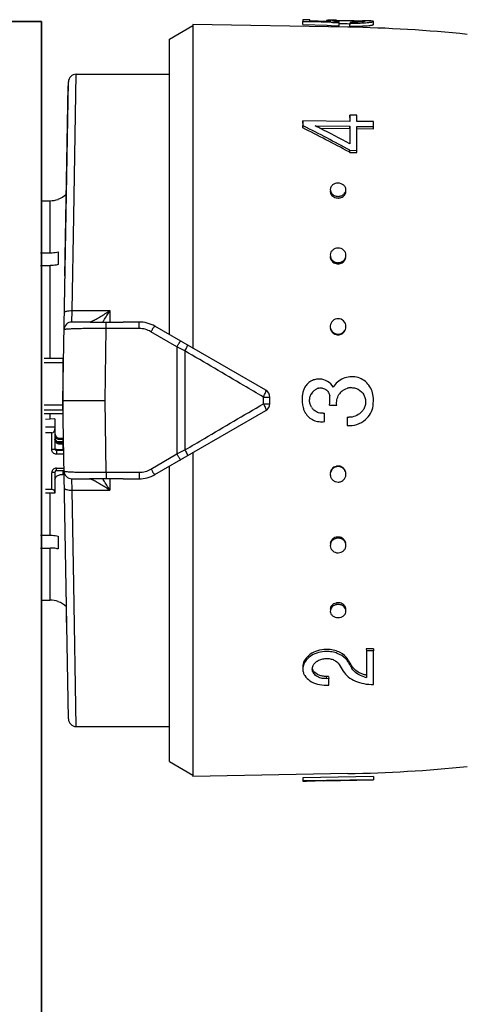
# Model space of a CAD drawing. Header units: millimetres. Extents: x 60394 to 199354, y 20895 to 166073.
# Tile 219 of 256: x 136334 to 136362, y 21618 to 21680. Entities that reach past the tile are written whole.
import ezdxf

# ---------------------------------------------------------------- set-up
doc = ezdxf.new("R2010")
doc.units = ezdxf.units.MM
doc.layers.add('UT_ZAŘÍZENÍ - OT', color=3, linetype='Continuous', lineweight=35)

msp = doc.modelspace()

# ---------------------------------------------------------------- linework, layer by layer
at = {"color": 0, "linetype": 'Continuous'}
for p, q in [((136351.884, 21679.987), (136351.888, 21680.186)), ((136351.888, 21680.291), (136351.888, 21680.186)), ((136352.338, 21680.283), (136351.888, 21680.291)), ((136351.888, 21680.186), (136352.336, 21680.171)), ((136352.336, 21680.171), (136352.404, 21680.168)), ((136352.338, 21680.215), (136352.338, 21680.283)), ((136353.397, 21680.181), (136352.338, 21680.215)), ((136352.404, 21680.168), (136353.695, 21680.123)), ((136353.388, 21680.235), (136353.387, 21680.182)), ((136353.7, 21680.172), (136353.397, 21680.181)), ((136353.55, 21680.176), (136353.551, 21680.191)), ((136353.987, 21680.177), (136353.988, 21680.241)), ((136354.211, 21680.104), (136354.211, 21680.157)), ((136354.821, 21680.237), (136354.943, 21680.235)), ((136354.897, 21680.138), (136354.897, 21680.075)), ((136355.736, 21680.224), (136355.724, 21680.224)), ((136355.734, 21680.164), (136355.735, 21680.21)), ((136355.751, 21680.223), (136355.736, 21680.224)), ((136356.384, 21679.977), (136356.387, 21680.177)), ((136343.384, 21679.046), (136344.884, 21679.912)), ((136344.884, 21679.986), (136344.884, 21659.341)), ((136354.752, 21679.813), (136344.884, 21679.986)), ((136351.884, 21679.987), (136353.433, 21679.933)), ((136353.433, 21679.933), (136353.691, 21679.924)), ((136353.691, 21679.924), (136354.208, 21679.905)), ((136353.695, 21680.123), (136353.782, 21680.12)), ((136353.782, 21680.12), (136354.211, 21680.104)), ((136354.208, 21679.905), (136354.211, 21680.104)), ((136354.21, 21680.044), (136354.241, 21680.044)), ((136354.82, 21680.037), (136354.895, 21680.036)), ((136354.894, 21679.876), (136354.897, 21680.075)), ((136343.384, 21660.207), (136343.384, 21679.046)), ((136337.284, 21667.748), (136337.438, 21676.812)), ((136337.438, 21676.812), (136343.384, 21676.812)), ((136336.584, 21656.012), (136336.938, 21676.321)), ((136336.722, 21663.946), (136336.934, 21676.071)), ((136351.884, 21673.699), (136351.888, 21673.846)), ((136351.888, 21673.846), (136351.888, 21673.534)), ((136354.887, 21673.807), (136351.888, 21673.846)), ((136354.884, 21674.062), (136354.887, 21674.213)), ((136354.887, 21674.213), (136354.887, 21673.807)), ((136355.337, 21674.207), (136354.887, 21674.213)), ((136355.337, 21673.801), (136355.337, 21674.207)), ((136351.884, 21673.39), (136351.888, 21673.534)), ((136351.888, 21673.534), (136351.943, 21673.506)), ((136352.673, 21673.524), (136354.887, 21673.496)), ((136352.728, 21673.496), (136352.673, 21673.524)), ((136352.966, 21673.376), (136354.884, 21673.352)), ((136354.884, 21673.352), (136354.887, 21673.496)), ((136354.884, 21673.352), (136354.884, 21672.494)), ((136354.887, 21673.496), (136354.887, 21672.377)), ((136355.334, 21673.346), (136356.384, 21673.333)), ((136356.387, 21673.788), (136355.337, 21673.801)), ((136355.337, 21671.958), (136355.337, 21673.49)), ((136355.337, 21673.49), (136356.387, 21673.477)), ((136356.384, 21673.333), (136356.387, 21673.477)), ((136356.387, 21673.477), (136356.387, 21673.788)), ((136354.884, 21671.832), (136354.887, 21671.963)), ((136354.887, 21671.963), (136355.337, 21671.958)), ((136354.832, 21671.86), (136354.884, 21671.832)), ((136354.884, 21671.832), (136355.334, 21671.827)), ((136355.334, 21671.827), (136355.337, 21671.958)), ((136336.284, 21668.848), (136336.284, 21668.835)), ((136335.213, 21668.749), (136335.784, 21668.749)), ((136335.784, 21665.425), (136335.784, 21668.749)), ((136337.181, 21661.737), (136337.284, 21667.748)), ((136335.166, 21665.425), (136335.784, 21665.425)), ((136336.284, 21665.486), (136336.284, 21664.672)), ((136335.158, 21664.612), (136335.784, 21664.612)), ((136335.784, 21658.686), (136335.784, 21664.612)), ((136337.162, 21661.012), (136337.181, 21661.737)), ((136337.181, 21661.737), (136339.584, 21661.737)), ((136339.584, 21661.737), (136339.584, 21661.003)), ((136338.32, 21661.012), (136337.162, 21661.012)), ((136339.356, 21660.597), (136339.356, 21661.004)), ((136341.453, 21661.012), (136340.427, 21661.012)), ((136341.453, 21660.597), (136341.453, 21661.012)), ((136349.534, 21656.656), (136342.453, 21660.744)), ((136339.284, 21656.012), (136339.356, 21660.597)), ((136341.453, 21660.597), (136339.356, 21660.597)), ((136343.85, 21659.424), (136342.203, 21660.392)), ((136343.85, 21659.424), (136343.85, 21652.6)), ((136344.371, 21659.168), (136344.371, 21652.856)), ((136336.584, 21658.686), (136335.384, 21658.686)), ((136336.584, 21658.402), (136335.384, 21658.402)), ((136336.584, 21658.686), (136336.584, 21655.164)), ((136336.584, 21655.706), (136335.384, 21655.706)), ((136336.938, 21635.703), (136336.584, 21656.012)), ((136336.584, 21656.012), (136339.284, 21656.012)), ((136339.356, 21651.427), (136339.284, 21656.012)), ((136349.37, 21655.796), (136349.37, 21656.227)), ((136349.784, 21655.8), (136349.784, 21656.223)), ((136353.597, 21655.709), (136354.047, 21655.709)), ((136336.584, 21655.391), (136335.384, 21655.391)), ((136336.584, 21655.164), (136335.384, 21655.164)), ((136335.784, 21654.821), (136335.784, 21655.164)), ((136342.453, 21651.28), (136349.534, 21655.367)), ((136353.277, 21654.668), (136353.277, 21655.203)), ((136336.084, 21654.837), (136335.484, 21654.804)), ((136336.084, 21654.837), (136336.084, 21652.914)), ((136354.707, 21654.94), (136354.707, 21654.406)), ((136336.084, 21654.306), (136335.484, 21654.306)), ((136335.884, 21653.954), (136335.484, 21653.954)), ((136335.884, 21652.875), (136335.884, 21653.954)), ((136336.63, 21653.363), (136336.22, 21653.363)), ((136336.384, 21653.608), (136336.384, 21653.51)), ((136336.384, 21653.608), (136336.584, 21653.608)), ((136336.584, 21653.51), (136336.384, 21653.51)), ((136336.384, 21653.315), (136336.384, 21653.218)), ((136336.384, 21653.315), (136336.584, 21653.315)), ((136336.584, 21653.218), (136336.384, 21653.218)), ((136336.582, 21653.394), (136336.629, 21653.397)), ((136336.584, 21653.608), (136336.584, 21653.363)), ((136336.584, 21653.315), (136336.584, 21652.874)), ((136336.584, 21653.168), (136336.633, 21653.168)), ((136336.629, 21653.397), (136336.624, 21653.72)), ((136336.184, 21652.874), (136336.184, 21652.581)), ((136336.184, 21652.874), (136336.584, 21652.874)), ((136336.639, 21652.816), (136336.184, 21652.816)), ((136336.643, 21652.581), (136336.184, 21652.581)), ((136336.584, 21652.972), (136336.637, 21652.972)), ((136342.203, 21651.631), (136343.85, 21652.6)), ((136344.884, 21652.683), (136344.884, 21632.038)), ((136335.884, 21650.325), (136335.884, 21651.404)), ((136336.084, 21651.443), (136336.084, 21650.089)), ((136336.184, 21651.537), (136336.184, 21651.698)), ((136336.184, 21651.698), (136336.659, 21651.698)), ((136336.184, 21651.537), (136336.662, 21651.537)), ((136336.584, 21651.256), (136336.384, 21651.256)), ((136336.584, 21651.537), (136336.584, 21651.256)), ((136339.356, 21651.427), (136341.453, 21651.427)), ((136339.356, 21651.427), (136339.356, 21651.019)), ((136341.453, 21651.427), (136341.453, 21651.012)), ((136343.384, 21632.978), (136343.384, 21651.817)), ((136337.162, 21651.012), (136338.32, 21651.012)), ((136337.181, 21650.287), (136337.162, 21651.012)), ((136339.584, 21651.021), (136339.584, 21650.287)), ((136340.427, 21651.012), (136341.453, 21651.012)), ((136335.884, 21650.325), (136335.484, 21650.325)), ((136336.084, 21650.089), (136335.484, 21650.089)), ((136335.784, 21647.412), (136335.784, 21650.089)), ((136337.181, 21650.287), (136339.584, 21650.287)), ((136337.284, 21644.276), (136337.181, 21650.287)), ((136335.158, 21647.412), (136335.784, 21647.412)), ((136336.284, 21647.351), (136336.284, 21646.538)), ((136335.166, 21646.599), (136335.784, 21646.599)), ((136335.784, 21643.275), (136335.784, 21646.599)), ((136337.438, 21635.212), (136337.284, 21644.276)), ((136335.213, 21643.275), (136335.784, 21643.275)), ((136336.284, 21643.189), (136336.284, 21643.176)), ((136336.839, 21641.397), (136336.824, 21642.259)), ((136356.384, 21640.171), (136355.934, 21640.166)), ((136355.934, 21640.166), (136355.937, 21640.034)), ((136356.387, 21640.04), (136355.937, 21640.034)), ((136355.937, 21640.034), (136355.937, 21638.346)), ((136356.384, 21640.171), (136356.387, 21640.04)), ((136356.387, 21637.897), (136356.387, 21640.04)), ((136354.762, 21639.482), (136354.765, 21639.344)), ((136354.79, 21639.435), (136354.762, 21639.482)), ((136354.907, 21639.106), (136354.878, 21639.154)), ((136355.017, 21639.059), (136355.02, 21638.918)), ((136353.534, 21638.414), (136353.384, 21638.412)), ((136353.384, 21638.412), (136353.387, 21638.266)), ((136353.537, 21638.268), (136353.387, 21638.266)), ((136353.534, 21638.414), (136353.537, 21638.268)), ((136353.537, 21637.86), (136353.537, 21638.268)), ((136353.387, 21637.858), (136353.537, 21637.86)), ((136337.438, 21635.212), (136343.384, 21635.212)), ((136343.384, 21632.978), (136344.884, 21632.112)), ((136354.752, 21632.21), (136344.884, 21632.038)), ((136356.384, 21632.026), (136351.884, 21631.947)), ((136351.884, 21631.947), (136351.888, 21631.748)), ((136351.884, 21631.937), (136351.888, 21631.737)), ((136356.387, 21631.826), (136351.888, 21631.748)), ((136353.237, 21631.76), (136356.387, 21631.814)), ((136356.384, 21632.026), (136356.387, 21631.826)), ((136356.387, 21631.814), (136356.387, 21631.826)), ((136351.888, 21631.748), (136351.888, 21631.737)), ((136353.237, 21631.756), (136352.675, 21631.746)), ((136353.237, 21631.756), (136353.237, 21631.76))]:
    msp.add_line(p, q, dxfattribs=at)
for centre, radius, start, end in [((136353.663, 21667.031), 13.227, 89.44109, 89.86889), ((136353.563, 21657.235), 23.023, 89.16114, 89.43014), ((136353.278, 21638.134), 42.126, 88.99668, 89.15368), ((136354.138, 21674.963), 5.28, 90.80201, 91.62553), ((136354.574, 21685.523), 5.379, 264.4209, 265.22986), ((136354.66, 21686.565), 6.424, 265.23782, 265.99348), ((136355.071, 21690.166), 10.03, 269.00618, 269.62329), ((136355.535, 21677.659), 2.559, 85.77165, 86.54128), ((136355.591, 21678.428), 1.789, 85.3674, 85.74663), ((136355.119, 21644.489), 35.74, 88.78449, 88.98762), ((136353.181, 21589.827), 90, 84.13647, 89), ((136355.114, 21692.617), 12.544, 269.00858, 269.7243), ((136355.194, 21689.775), 9.899, 272.58441, 273.34327), ((136355.196, 21689.907), 9.833, 272.60404, 273.36824), ((136355.268, 21688.504), 8.626, 273.34927, 274.14414), ((136355.269, 21688.653), 8.577, 273.37423, 274.17442), ((136337.438, 21676.312), 0.5, 89.99995, 178.99727), ((136304.863, 21579.195), 105.279, 61.6647, 63.47201), ((136304.599, 21579.572), 105.191, 61.44046, 63.25103), ((136307.966, 21584.596), 99.533, 63.12099, 63.27442), ((136305.054, 21578.909), 105.923, 61.93543, 63.10673), ((136335.782, 21670.258), 1.509, 270.07058, 289.41996), ((136335.784, 21670.262), 1.5, 289.47122, 313.35083), ((136353.964, 21669.341), 0.33, 178.19656, 179.9988), ((136354.14, 21669.499), 0.582, 256.38385, 269.38767), ((136354.144, 21669.601), 0.577, 256.34526, 269.38585), ((136354.139, 21669.489), 0.572, 269.48444, 276.21503), ((136354.142, 21669.591), 0.567, 269.48461, 276.23097), ((136354.138, 21669.499), 0.583, 276.20438, 282.56154), ((136354.141, 21669.602), 0.578, 276.22081, 282.59954), ((136354.294, 21669.332), 0.34, 350.77007, 358.16143), ((136354.051, 21665.192), 0.417, 180.04404, 188.31485), ((136354.223, 21665.261), 0.415, 357.37319, 359.99637), ((136354.137, 21665.242), 0.519, 269.66461, 277.08605), ((136354.14, 21665.311), 0.515, 269.66483, 277.10359), ((136354.135, 21665.257), 0.533, 277.07982, 284.05154), ((136354.139, 21665.325), 0.529, 277.09797, 284.09301), ((136318.801, 21674.259), 24.264, 327.18528, 328.93017), ((136337.162, 21660.512), 0.5, 90.00005, 179.0027), ((136322.758, 21671.714), 19.559, 326.80865, 327.16862), ((136341.453, 21659.012), 2, 60, 90), ((136354.166, 21660.727), 0.471, 354.81541, 359.98513), ((136341.453, 21659.118), 1.479, 59.48742, 89.9707), ((136354.135, 21660.689), 0.492, 269.85712, 277.68641), ((136354.139, 21660.72), 0.488, 269.85737, 277.70488), ((136354.133, 21660.706), 0.509, 277.6834, 285.011), ((136354.136, 21660.737), 0.505, 277.70254, 285.05443), ((136236.288, 21440.051), 244.324, 63.74449, 63.88063), ((136336.683, 21657.856), 0.0994, 180.01969, 226.40783), ((136336.684, 21657.868), 0.301, 250.55744, 255.99011), ((136352.948, 21656.311), 1.078, 145.97035, 152.15939), ((136336.683, 21656.24), 0.3, 107.64647, 109.44599), ((136349.284, 21656.223), 0.5, 0, 60), ((136353.838, 21656.073), 1.999, 164.80798, 168.16539), ((136352.926, 21656.32), 1.054, 158.33184, 164.78857), ((136352.943, 21656.313), 1.073, 152.15714, 158.3337), ((136353.145, 21656.01), 0.828, 140.87074, 150.30871), ((136353.151, 21656.005), 0.836, 130.17155, 140.86954), ((136353.026, 21656.241), 0.569, 108.74479, 116.15952), ((136353.028, 21656.234), 0.576, 101.60275, 108.74682), ((136351.301, 21656.012), 2.316, 352.48051, 7.18318), ((136355.01, 21655.858), 0.97, 138.95573, 147.53873), ((136355.004, 21655.862), 0.963, 129.98808, 138.92429), ((136355.001, 21655.9), 0.927, 100.78373, 106.92072), ((136354.991, 21655.949), 0.878, 93.89514, 100.73786), ((136353.726, 21656.012), 2.661, 352.61699, 5.79637), ((136349.284, 21655.8), 0.5, 300, 0), ((136353.046, 21655.849), 1.181, 194.6023, 200.52709), ((136353.092, 21655.867), 1.23, 200.54074, 209.44738), ((136353.107, 21655.874), 1.247, 209.4292, 211.63674), ((136353.156, 21656.02), 0.841, 211.88911, 219.07605), ((136353.148, 21656.013), 0.831, 219.0533, 232.02888), ((136353.135, 21655.975), 0.785, 273.22437, 280.43844), ((136354.826, 21656.055), 1.119, 312.77559, 319.01429), ((136354.996, 21655.906), 0.893, 319.04698, 325.88598), ((136354.825, 21656.038), 1.104, 263.8642, 270.12595), ((136354.825, 21656.046), 1.644, 265.8993, 310.20577), ((136336.374, 21653.805), 0.29, 180.04441, 214.05404), ((136236.288, 21871.973), 244.324, 296.11937, 296.25551), ((136336.172, 21651.443), 0.0882, 171.33922, 179.96309), ((136337.162, 21651.512), 0.5, 181, 270), ((136341.453, 21652.905), 1.479, 270.02931, 300.51257), ((136341.453, 21653.012), 2, 270, 300), ((136354.118, 21651.294), 0.481, 185.08469, 187.79003), ((136354.138, 21651.316), 0.51, 98.02694, 105.33939), ((136354.142, 21651.285), 0.507, 98.04608, 105.38273), ((136354.136, 21651.334), 0.493, 90.20682, 98.03026), ((136354.139, 21651.303), 0.489, 90.20709, 98.04874), ((136322.415, 21640.087), 19.968, 32.83509, 33.1877), ((136318.879, 21637.814), 24.171, 31.0665, 32.81806), ((136354.14, 21646.763), 0.537, 97.79544, 104.73665), ((136354.143, 21646.695), 0.533, 97.81357, 104.77792), ((136354.137, 21646.78), 0.52, 90.39229, 97.80224), ((136354.141, 21646.712), 0.516, 90.39253, 97.81976), ((136335.782, 21641.765), 1.509, 70.58004, 89.92942), ((136335.784, 21641.762), 1.5, 46.64917, 70.52878), ((136354.141, 21642.519), 0.588, 97.26681, 103.58577), ((136354.139, 21642.533), 0.574, 90.56165, 97.27806), ((136354.139, 21642.544), 0.563, 89.57233, 90.53635), ((136354.139, 21642.528), 0.579, 77.42334, 89.52385), ((136353.964, 21642.682), 0.33, 180.0012, 181.80344), ((136354.145, 21642.416), 0.584, 97.28322, 103.6235), ((136354.143, 21642.431), 0.569, 90.56184, 97.29397), ((136354.142, 21642.426), 0.574, 77.3795, 90.47236), ((136354.294, 21642.692), 0.34, 1.83857, 9.22993), ((136353.407, 21638.156), 1.981, 90.6662, 95.25488), ((136353.406, 21638.188), 1.949, 86.31776, 90.65223), ((136353.802, 21638.757), 1.129, 37.30427, 43.3274), ((136353.897, 21638.83), 1.009, 30.66525, 37.31087), ((136395.16, 21663.231), 46.929, 210.59685, 210.86768), ((136394.311, 21663.063), 46.046, 210.8741, 211.14789), ((136352.946, 21638.888), 0.458, 173.03308, 181.39547), ((136392.692, 21662.127), 44.808, 210.82705, 211.4577), ((136392.959, 21662.246), 44.466, 211.14786, 211.42912), ((136393.437, 21662.2), 44.921, 210.9365, 211.21663), ((136355.807, 21639.544), 0.927, 211.49104, 218.28511), ((136355.886, 21639.606), 1.027, 218.28539, 224.50117), ((136356.322, 21640.216), 1.908, 254.23814, 258.37107), ((136337.438, 21635.712), 0.5, 181, 270), ((136353.181, 21722.197), 90, 271, 275.86353)]:
    msp.add_arc(centre, radius, start, end, dxfattribs=at)
for centre, major_axis, ratio, start_param, end_param in [((136335.884, 21654.189), (0, -0.235), 0.85043, 0, 1.570796), ((136335.884, 21650.168), (-0.2, 0), 0.785695, 3.141593, 4.712389)]:
    msp.add_ellipse(centre, major_axis=major_axis, ratio=ratio, start_param=start_param, end_param=end_param, dxfattribs=at)
for points, knots in [([(136353.388, 21680.235), (136353.387, 21680.23), (136353.406, 21680.222), (136353.434, 21680.213), (136353.487, 21680.202), (136353.527, 21680.195), (136353.551, 21680.191)], [0, 0, 0, 0, 0.080473, 0.272652, 0.58028, 1, 1, 1, 1]), ([(136353.437, 21680.249), (136353.425, 21680.248), (136353.409, 21680.246), (136353.392, 21680.241), (136353.388, 21680.237), (136353.388, 21680.235)], [0, 0, 0, 0, 0.708486, 0.898996, 1, 1, 1, 1]), ([(136353.537, 21680.256), (136353.527, 21680.256), (136353.493, 21680.254), (136353.46, 21680.252), (136353.437, 21680.249)], [0, 0, 0, 0, 0.312325, 1, 1, 1, 1]), ([(136353.693, 21680.258), (136353.679, 21680.258), (136353.627, 21680.258), (136353.574, 21680.257), (136353.537, 21680.256)], [0, 0, 0, 0, 0.28218, 1, 1, 1, 1]), ([(136353.551, 21680.191), (136353.561, 21680.19), (136353.611, 21680.182), (136353.661, 21680.176), (136353.7, 21680.172)], [0, 0, 0, 0, 0.219199, 1, 1, 1, 1]), ([(136353.785, 21680.219), (136353.785, 21680.222), (136353.795, 21680.227), (136353.803, 21680.228), (136353.809, 21680.229)], [0, 0, 0, 0, 0.306489, 1, 1, 1, 1]), ([(136354.051, 21680.17), (136354.014, 21680.174), (136353.948, 21680.181), (136353.872, 21680.192), (136353.827, 21680.201), (136353.805, 21680.207), (136353.792, 21680.212), (136353.785, 21680.217), (136353.785, 21680.219)], [0, 0, 0, 0, 0.416564, 0.727805, 0.840468, 0.923103, 0.975235, 1, 1, 1, 1]), ([(136353.809, 21680.229), (136353.813, 21680.23), (136353.836, 21680.233), (136353.859, 21680.235), (136353.878, 21680.236)], [0, 0, 0, 0, 0.191517, 1, 1, 1, 1]), ([(136353.878, 21680.236), (136353.886, 21680.237), (136353.923, 21680.239), (136353.96, 21680.24), (136353.988, 21680.241)], [0, 0, 0, 0, 0.216654, 1, 1, 1, 1]), ([(136354.064, 21680.242), (136354.078, 21680.243), (136354.138, 21680.243), (136354.197, 21680.243), (136354.243, 21680.243)], [0, 0, 0, 0, 0.229978, 1, 1, 1, 1]), ([(136354.243, 21680.243), (136354.287, 21680.243), (136354.48, 21680.243), (136354.672, 21680.24), (136354.821, 21680.237)], [0, 0, 0, 0, 0.228486, 1, 1, 1, 1]), ([(136354.943, 21680.235), (136355.083, 21680.233), (136355.331, 21680.227), (136355.58, 21680.22), (136355.689, 21680.214)], [0, 0, 0, 0, 0.5608, 1, 1, 1, 1]), ([(136355.646, 21680.155), (136355.603, 21680.152), (136355.389, 21680.138), (136355.176, 21680.135), (136355.005, 21680.136)], [0, 0, 0, 0, 0.202928, 1, 1, 1, 1]), ([(136355.845, 21680.189), (136355.845, 21680.188), (136355.84, 21680.184), (136355.823, 21680.178), (136355.785, 21680.17), (136355.724, 21680.162), (136355.674, 21680.158), (136355.646, 21680.155)], [0, 0, 0, 0, 0.026104, 0.078509, 0.271488, 0.580502, 1, 1, 1, 1]), ([(136355.735, 21680.21), (136355.75, 21680.209), (136355.776, 21680.207), (136355.81, 21680.202), (136355.831, 21680.198), (136355.842, 21680.194), (136355.844, 21680.191)], [0, 0, 0, 0, 0.402142, 0.703286, 0.901798, 1, 1, 1, 1]), ([(136355.844, 21680.191), (136355.844, 21680.191), (136355.845, 21680.19), (136355.845, 21680.19), (136355.845, 21680.189)], [0, 0, 0, 0, 0.519614, 1, 1, 1, 1]), ([(136356.307, 21680.202), (136356.251, 21680.209), (136356.108, 21680.215), (136355.964, 21680.219), (136355.877, 21680.221)], [0, 0, 0, 0, 0.393124, 1, 1, 1, 1]), ([(136355.893, 21680.099), (136355.963, 21680.104), (136356.061, 21680.113), (136356.182, 21680.127), (136356.253, 21680.137), (136356.309, 21680.147), (136356.35, 21680.157), (136356.374, 21680.164), (136356.387, 21680.173), (136356.387, 21680.177)], [0, 0, 0, 0, 0.415889, 0.585993, 0.728367, 0.841268, 0.923827, 0.975949, 1, 1, 1, 1]), ([(136356.367, 21680.19), (136356.363, 21680.191), (136356.344, 21680.197), (136356.323, 21680.2), (136356.307, 21680.202)], [0, 0, 0, 0, 0.194984, 1, 1, 1, 1]), ([(136356.387, 21680.177), (136356.387, 21680.18), (136356.38, 21680.186), (136356.372, 21680.189), (136356.367, 21680.19)], [0, 0, 0, 0, 0.34526, 1, 1, 1, 1]), ([(136354.241, 21680.044), (136354.285, 21680.043), (136354.478, 21680.043), (136354.671, 21680.04), (136354.82, 21680.037)], [0, 0, 0, 0, 0.228577, 1, 1, 1, 1]), ([(136354.894, 21679.876), (136354.959, 21679.875), (136355.208, 21679.873), (136355.457, 21679.877), (136355.641, 21679.886)], [0, 0, 0, 0, 0.261104, 1, 1, 1, 1]), ([(136355.054, 21680.073), (136355.105, 21680.073), (136355.301, 21680.073), (136355.498, 21680.078), (136355.642, 21680.084)], [0, 0, 0, 0, 0.261385, 1, 1, 1, 1]), ([(136355.891, 21679.9), (136355.961, 21679.905), (136356.058, 21679.914), (136356.179, 21679.928), (136356.25, 21679.938), (136356.305, 21679.947), (136356.347, 21679.957), (136356.37, 21679.965), (136356.384, 21679.973), (136356.384, 21679.977)], [0, 0, 0, 0, 0.416026, 0.586157, 0.728535, 0.841423, 0.923955, 0.976034, 1, 1, 1, 1]), ([(136353.638, 21669.463), (136353.636, 21669.415), (136353.655, 21669.316), (136353.708, 21669.231), (136353.741, 21669.194)], [0, 0, 0, 0, 0.488775, 1, 1, 1, 1]), ([(136354.137, 21669.865), (136354.074, 21669.865), (136353.949, 21669.846), (136353.784, 21669.762), (136353.67, 21669.628), (136353.639, 21669.517), (136353.638, 21669.463)], [0, 0, 0, 0, 0.270385, 0.528616, 0.769944, 1, 1, 1, 1]), ([(136354.637, 21669.432), (136354.639, 21669.488), (136354.612, 21669.604), (136354.5, 21669.748), (136354.332, 21669.841), (136354.203, 21669.864), (136354.137, 21669.865)], [0, 0, 0, 0, 0.229393, 0.470966, 0.729703, 1, 1, 1, 1]), ([(136353.634, 21669.341), (136353.634, 21669.249), (136353.72, 21669.053), (136353.904, 21668.957), (136354.003, 21668.933)], [0, 0, 0, 0, 0.47302, 1, 1, 1, 1]), ([(136353.741, 21669.194), (136353.758, 21669.175), (136353.833, 21669.104), (136353.931, 21669.059), (136354.007, 21669.04)], [0, 0, 0, 0, 0.24218, 1, 1, 1, 1]), ([(136354.265, 21668.931), (136354.355, 21668.951), (136354.522, 21669.03), (136354.616, 21669.195), (136354.629, 21669.278)], [0, 0, 0, 0, 0.524629, 1, 1, 1, 1]), ([(136354.267, 21669.038), (136354.293, 21669.044), (136354.392, 21669.073), (136354.482, 21669.13), (136354.533, 21669.186)], [0, 0, 0, 0, 0.260211, 1, 1, 1, 1]), ([(136354.533, 21669.186), (136354.564, 21669.22), (136354.615, 21669.297), (136354.636, 21669.388), (136354.637, 21669.432)], [0, 0, 0, 0, 0.509651, 1, 1, 1, 1]), ([(136354.137, 21665.729), (136354.014, 21665.73), (136353.821, 21665.663), (136353.672, 21665.465), (136353.641, 21665.346), (136353.638, 21665.287)], [0, 0, 0, 0, 0.507384, 0.755665, 1, 1, 1, 1]), ([(136354.637, 21665.261), (136354.637, 21665.322), (136354.61, 21665.446), (136354.498, 21665.602), (136354.332, 21665.704), (136354.202, 21665.729), (136354.137, 21665.729)], [0, 0, 0, 0, 0.241806, 0.488407, 0.741812, 1, 1, 1, 1]), ([(136335.784, 21665.425), (136335.826, 21665.425), (136335.994, 21665.43), (136336.162, 21665.455), (136336.284, 21665.486)], [0, 0, 0, 0, 0.252472, 1, 1, 1, 1]), ([(136353.638, 21665.287), (136353.636, 21665.236), (136353.645, 21665.168), (136353.669, 21665.104), (136353.676, 21665.089)], [0, 0, 0, 0, 0.747031, 1, 1, 1, 1]), ([(136353.638, 21665.132), (136353.651, 21665.041), (136353.739, 21664.862), (136353.911, 21664.765), (136354.003, 21664.741)], [0, 0, 0, 0, 0.489899, 1, 1, 1, 1]), ([(136353.676, 21665.089), (136353.705, 21665.022), (136353.798, 21664.9), (136353.935, 21664.832), (136354.007, 21664.813)], [0, 0, 0, 0, 0.492845, 1, 1, 1, 1]), ([(136354.265, 21664.739), (136354.356, 21664.762), (136354.529, 21664.857), (136354.616, 21665.035), (136354.629, 21665.125)], [0, 0, 0, 0, 0.510101, 1, 1, 1, 1]), ([(136354.57, 21665.028), (136354.58, 21665.044), (136354.615, 21665.111), (136354.634, 21665.186), (136354.637, 21665.242)], [0, 0, 0, 0, 0.253103, 1, 1, 1, 1]), ([(136336.284, 21664.672), (136336.243, 21664.662), (136336.079, 21664.627), (136335.91, 21664.612), (136335.784, 21664.612)], [0, 0, 0, 0, 0.247091, 1, 1, 1, 1]), ([(136354.267, 21664.812), (136354.33, 21664.827), (136354.448, 21664.88), (136354.537, 21664.975), (136354.57, 21665.028)], [0, 0, 0, 0, 0.506643, 1, 1, 1, 1]), ([(136336.681, 21661.608), (136336.681, 21661.617), (136336.691, 21661.64), (136336.723, 21661.663), (136336.77, 21661.685), (136336.86, 21661.713), (136336.999, 21661.733), (136337.117, 21661.738), (136337.181, 21661.737)], [0, 0, 0, 0, 0.054454, 0.124226, 0.220024, 0.341181, 0.645763, 1, 1, 1, 1]), ([(136338.463, 21661.076), (136338.546, 21661.116), (136338.723, 21661.209), (136339.1, 21661.425), (136339.389, 21661.607), (136339.584, 21661.737)], [0, 0, 0, 0, 0.213248, 0.460801, 1, 1, 1, 1]), ([(136338.294, 21661.012), (136338.302, 21661.012), (136338.322, 21661.017), (136338.342, 21661.023), (136338.353, 21661.028)], [0, 0, 0, 0, 0.393757, 1, 1, 1, 1]), ([(136338.32, 21661.012), (136338.4, 21661.012), (136338.745, 21661.011), (136339.09, 21661.007), (136339.356, 21661.004)], [0, 0, 0, 0, 0.230893, 1, 1, 1, 1]), ([(136338.353, 21661.028), (136338.356, 21661.029), (136338.366, 21661.033), (136338.376, 21661.037), (136338.384, 21661.04)], [0, 0, 0, 0, 0.235586, 1, 1, 1, 1]), ([(136338.384, 21661.04), (136338.39, 21661.043), (136338.417, 21661.054), (136338.443, 21661.066), (136338.463, 21661.076)], [0, 0, 0, 0, 0.229765, 1, 1, 1, 1]), ([(136339.356, 21661.004), (136339.535, 21661.002), (136339.892, 21661.003), (136340.249, 21661.012), (136340.427, 21661.012)], [0, 0, 0, 0, 0.502804, 1, 1, 1, 1]), ([(136342.203, 21660.392), (136342.224, 21660.412), (136342.256, 21660.46), (136342.289, 21660.534), (136342.328, 21660.597), (136342.367, 21660.648), (136342.397, 21660.69), (136342.422, 21660.721), (136342.438, 21660.737), (136342.45, 21660.746), (136342.453, 21660.744)], [0, 0, 0, 0, 0.198142, 0.388892, 0.560134, 0.707991, 0.828678, 0.918542, 0.975091, 1, 1, 1, 1]), ([(136354.137, 21661.223), (136354.017, 21661.223), (136353.766, 21661.132), (136353.65, 21660.891), (136353.639, 21660.772)], [0, 0, 0, 0, 0.501804, 1, 1, 1, 1]), ([(136354.637, 21660.727), (136354.637, 21660.853), (136354.529, 21661.117), (136354.265, 21661.222), (136354.137, 21661.223)], [0, 0, 0, 0, 0.49811, 1, 1, 1, 1]), ([(136339.356, 21660.597), (136339.18, 21660.598), (136338.835, 21660.598), (136338.334, 21660.595), (136337.873, 21660.589), (136337.523, 21660.582), (136337.276, 21660.574), (136337.12, 21660.568), (136336.985, 21660.562), (136336.873, 21660.555), (136336.785, 21660.547), (136336.722, 21660.54), (136336.684, 21660.533), (136336.667, 21660.527), (136336.662, 21660.522), (136336.662, 21660.521)], [0, 0, 0, 0, 0.195605, 0.383531, 0.55643, 0.707585, 0.773165, 0.831259, 0.881323, 0.92293, 0.955723, 0.979458, 0.994025, 0.997954, 1, 1, 1, 1]), ([(136353.638, 21660.628), (136353.651, 21660.533), (136353.735, 21660.346), (136353.91, 21660.241), (136354.003, 21660.215)], [0, 0, 0, 0, 0.498032, 1, 1, 1, 1]), ([(136353.655, 21660.601), (136353.678, 21660.519), (136353.767, 21660.362), (136353.924, 21660.273), (136354.007, 21660.25)], [0, 0, 0, 0, 0.49918, 1, 1, 1, 1]), ([(136354.265, 21660.214), (136354.347, 21660.237), (136354.504, 21660.323), (136354.594, 21660.479), (136354.616, 21660.561)], [0, 0, 0, 0, 0.50198, 1, 1, 1, 1]), ([(136354.267, 21660.249), (136354.34, 21660.269), (136354.479, 21660.34), (136354.57, 21660.468), (136354.599, 21660.537)], [0, 0, 0, 0, 0.50114, 1, 1, 1, 1]), ([(136343.85, 21659.424), (136343.879, 21659.474), (136343.922, 21659.545), (136343.979, 21659.635), (136344.015, 21659.69), (136344.046, 21659.735), (136344.07, 21659.767), (136344.086, 21659.785), (136344.095, 21659.793), (136344.099, 21659.794), (136344.1, 21659.793)], [0, 0, 0, 0, 0.387648, 0.559336, 0.708365, 0.829964, 0.920373, 0.976704, 0.992026, 1, 1, 1, 1]), ([(136344.371, 21659.168), (136344.397, 21659.214), (136344.433, 21659.283), (136344.476, 21659.37), (136344.501, 21659.425), (136344.52, 21659.47), (136344.532, 21659.505), (136344.538, 21659.527), (136344.537, 21659.541), (136344.534, 21659.543)], [0, 0, 0, 0, 0.389691, 0.560136, 0.707341, 0.827183, 0.916538, 0.973346, 1, 1, 1, 1]), ([(136349.37, 21656.227), (136348.955, 21656.472), (136347.288, 21657.452), (136345.622, 21658.432), (136344.371, 21659.168)], [0, 0, 0, 0, 0.249365, 1, 1, 1, 1]), ([(136356.373, 21656.281), (136356.359, 21656.423), (136356.284, 21656.705), (136355.978, 21657.193), (136355.327, 21657.585), (136354.57, 21657.51), (136354.086, 21657.197), (136353.9, 21656.973), (136353.827, 21656.85)], [0, 0, 0, 0, 0.125806, 0.251598, 0.500158, 0.748611, 0.874302, 1, 1, 1, 1]), ([(136353.827, 21656.85), (136353.74, 21657.002), (136353.484, 21657.265), (136353.045, 21657.394), (136352.693, 21657.362), (136352.442, 21657.272), (136352.221, 21657.122), (136352.104, 21656.987), (136352.055, 21656.914)], [0, 0, 0, 0, 0.249691, 0.498274, 0.623384, 0.748679, 0.874168, 1, 1, 1, 1]), ([(136349.37, 21656.227), (136349.399, 21656.279), (136349.449, 21656.374), (136349.507, 21656.502), (136349.537, 21656.591), (136349.543, 21656.637), (136349.538, 21656.654), (136349.534, 21656.656)], [0, 0, 0, 0, 0.377895, 0.69297, 0.905251, 0.965919, 1, 1, 1, 1]), ([(136351.881, 21656.483), (136351.865, 21656.406), (136351.819, 21656.097), (136351.844, 21655.778), (136351.903, 21655.551)], [0, 0, 0, 0, 0.250786, 1, 1, 1, 1]), ([(136352.442, 21655.576), (136352.403, 21655.638), (136352.341, 21655.775), (136352.309, 21655.996), (136352.334, 21656.218), (136352.389, 21656.357), (136352.425, 21656.421)], [0, 0, 0, 0, 0.249892, 0.499949, 0.75024, 1, 1, 1, 1]), ([(136352.913, 21656.798), (136352.989, 21656.814), (136353.152, 21656.814), (136353.373, 21656.714), (136353.537, 21656.535), (136353.589, 21656.38), (136353.599, 21656.301)], [0, 0, 0, 0, 0.248903, 0.498305, 0.748695, 1, 1, 1, 1]), ([(136354.047, 21655.709), (136354.031, 21655.824), (136354.04, 21656.061), (136354.129, 21656.281), (136354.192, 21656.379)], [0, 0, 0, 0, 0.500135, 1, 1, 1, 1]), ([(136354.931, 21656.825), (136355.015, 21656.83), (136355.185, 21656.818), (136355.502, 21656.702), (136355.756, 21656.453), (136355.879, 21656.136), (136355.905, 21655.881), (136355.859, 21655.629), (136355.783, 21655.475), (136355.736, 21655.405)], [0, 0, 0, 0, 0.124702, 0.249421, 0.497433, 0.62303, 0.748788, 0.874419, 1, 1, 1, 1]), ([(136344.371, 21652.856), (136344.788, 21653.102), (136346.455, 21654.081), (136348.122, 21655.062), (136349.37, 21655.796)], [0, 0, 0, 0, 0.250578, 1, 1, 1, 1]), ([(136349.37, 21656.227), (136349.398, 21656.227), (136349.453, 21656.227), (136349.531, 21656.227), (136349.602, 21656.226), (136349.663, 21656.226), (136349.707, 21656.225), (136349.735, 21656.225), (136349.752, 21656.225), (136349.765, 21656.224), (136349.775, 21656.224), (136349.779, 21656.223), (136349.784, 21656.224), (136349.784, 21656.223)], [0, 0, 0, 0, 0.203374, 0.394866, 0.56769, 0.716771, 0.837685, 0.88646, 0.926896, 0.958626, 0.981467, 0.99529, 1, 1, 1, 1]), ([(136349.37, 21655.796), (136349.398, 21655.796), (136349.453, 21655.797), (136349.531, 21655.797), (136349.602, 21655.797), (136349.663, 21655.798), (136349.707, 21655.798), (136349.735, 21655.799), (136349.752, 21655.799), (136349.765, 21655.8), (136349.775, 21655.799), (136349.779, 21655.801), (136349.784, 21655.8), (136349.784, 21655.8)], [0, 0, 0, 0, 0.203374, 0.394866, 0.56769, 0.716771, 0.837685, 0.88646, 0.926896, 0.958626, 0.981467, 0.99529, 1, 1, 1, 1]), ([(136349.37, 21655.796), (136349.399, 21655.745), (136349.449, 21655.649), (136349.507, 21655.521), (136349.537, 21655.433), (136349.543, 21655.386), (136349.538, 21655.37), (136349.534, 21655.367)], [0, 0, 0, 0, 0.377895, 0.69297, 0.905251, 0.965919, 1, 1, 1, 1]), ([(136355.886, 21654.79), (136356.015, 21654.9), (136356.234, 21655.171), (136356.343, 21655.501), (136356.365, 21655.67)], [0, 0, 0, 0, 0.49938, 1, 1, 1, 1]), ([(136352.045, 21655.22), (136352.108, 21655.119), (136352.263, 21654.933), (136352.568, 21654.736), (136352.918, 21654.64), (136353.16, 21654.646), (136353.277, 21654.668)], [0, 0, 0, 0, 0.249964, 0.499879, 0.749906, 1, 1, 1, 1]), ([(136353.179, 21655.191), (136353.083, 21655.186), (136352.888, 21655.209), (136352.713, 21655.3), (136352.637, 21655.359)], [0, 0, 0, 0, 0.50069, 1, 1, 1, 1]), ([(136355.586, 21655.233), (136355.485, 21655.139), (136355.245, 21654.987), (136354.966, 21654.934), (136354.828, 21654.934)], [0, 0, 0, 0, 0.500561, 1, 1, 1, 1]), ([(136336.084, 21653.902), (136336.084, 21653.864), (136336.099, 21653.786), (136336.166, 21653.688), (136336.266, 21653.623), (136336.345, 21653.608), (136336.384, 21653.608)], [0, 0, 0, 0, 0.247784, 0.496832, 0.747734, 1, 1, 1, 1]), ([(136336.084, 21653.609), (136336.084, 21653.571), (136336.099, 21653.493), (136336.166, 21653.396), (136336.266, 21653.33), (136336.345, 21653.315), (136336.384, 21653.315)], [0, 0, 0, 0, 0.247784, 0.496832, 0.747734, 1, 1, 1, 1]), ([(136336.384, 21653.218), (136336.345, 21653.218), (136336.266, 21653.233), (136336.166, 21653.298), (136336.099, 21653.396), (136336.084, 21653.474), (136336.084, 21653.512)], [0, 0, 0, 0, 0.252266, 0.503168, 0.752216, 1, 1, 1, 1]), ([(136336.384, 21653.51), (136336.335, 21653.51), (136336.236, 21653.534), (136336.16, 21653.602), (136336.133, 21653.642)], [0, 0, 0, 0, 0.501963, 1, 1, 1, 1]), ([(136336.084, 21652.914), (136336.084, 21652.911), (136336.08, 21652.906), (136336.075, 21652.902), (136336.065, 21652.897), (136336.048, 21652.891), (136336.023, 21652.886), (136335.993, 21652.881), (136335.946, 21652.876), (136335.909, 21652.875), (136335.884, 21652.875)], [0, 0, 0, 0, 0.040706, 0.069574, 0.105554, 0.199505, 0.321626, 0.468167, 0.634164, 1, 1, 1, 1]), ([(136336.184, 21652.581), (136336.145, 21652.581), (136336.066, 21652.596), (136335.966, 21652.661), (136335.899, 21652.759), (136335.884, 21652.837), (136335.884, 21652.875)], [0, 0, 0, 0, 0.252255, 0.503168, 0.752226, 1, 1, 1, 1]), ([(136336.184, 21652.874), (136336.172, 21652.874), (136336.148, 21652.879), (136336.116, 21652.897), (136336.094, 21652.925), (136336.086, 21652.948), (136336.084, 21652.959)], [0, 0, 0, 0, 0.251925, 0.502849, 0.751924, 1, 1, 1, 1]), ([(136336.184, 21652.816), (136336.171, 21652.816), (136336.144, 21652.821), (136336.111, 21652.843), (136336.089, 21652.875), (136336.084, 21652.901), (136336.084, 21652.914)], [0, 0, 0, 0, 0.252236, 0.503168, 0.752245, 1, 1, 1, 1]), ([(136343.85, 21652.6), (136343.879, 21652.55), (136343.922, 21652.478), (136343.979, 21652.389), (136344.015, 21652.333), (136344.046, 21652.289), (136344.07, 21652.257), (136344.086, 21652.238), (136344.095, 21652.231), (136344.099, 21652.23), (136344.1, 21652.23)], [0, 0, 0, 0, 0.387648, 0.559336, 0.708365, 0.829964, 0.920373, 0.976704, 0.992026, 1, 1, 1, 1]), ([(136344.371, 21652.856), (136344.397, 21652.809), (136344.433, 21652.741), (136344.476, 21652.654), (136344.501, 21652.599), (136344.52, 21652.554), (136344.532, 21652.518), (136344.538, 21652.497), (136344.537, 21652.483), (136344.534, 21652.481)], [0, 0, 0, 0, 0.389693, 0.560138, 0.707342, 0.827185, 0.916539, 0.973347, 1, 1, 1, 1]), ([(136336.184, 21651.698), (136336.145, 21651.698), (136336.066, 21651.683), (136335.966, 21651.617), (136335.899, 21651.52), (136335.884, 21651.442), (136335.884, 21651.404)], [0, 0, 0, 0, 0.252255, 0.503168, 0.752226, 1, 1, 1, 1]), ([(136336.084, 21651.443), (136336.084, 21651.44), (136336.08, 21651.435), (136336.075, 21651.431), (136336.065, 21651.426), (136336.048, 21651.42), (136336.023, 21651.414), (136335.993, 21651.41), (136335.946, 21651.405), (136335.909, 21651.404), (136335.884, 21651.404)], [0, 0, 0, 0, 0.040706, 0.069574, 0.105554, 0.199505, 0.321626, 0.468167, 0.634164, 1, 1, 1, 1]), ([(136336.084, 21650.962), (136336.084, 21651), (136336.099, 21651.078), (136336.166, 21651.176), (136336.266, 21651.241), (136336.345, 21651.256), (136336.384, 21651.256)], [0, 0, 0, 0, 0.247784, 0.496832, 0.747734, 1, 1, 1, 1]), ([(136336.184, 21651.537), (136336.171, 21651.537), (136336.147, 21651.533), (136336.115, 21651.514), (136336.093, 21651.488), (136336.086, 21651.467), (136336.085, 21651.456)], [0, 0, 0, 0, 0.26767, 0.525516, 0.768461, 1, 1, 1, 1]), ([(136336.662, 21651.503), (136336.662, 21651.501), (136336.667, 21651.497), (136336.684, 21651.491), (136336.722, 21651.484), (136336.785, 21651.476), (136336.873, 21651.469), (136336.985, 21651.462), (136337.12, 21651.455), (136337.276, 21651.449), (136337.523, 21651.442), (136337.873, 21651.435), (136338.334, 21651.429), (136338.835, 21651.426), (136339.18, 21651.426), (136339.356, 21651.427)], [0, 0, 0, 0, 0.002046, 0.005975, 0.020542, 0.044277, 0.07707, 0.118677, 0.168741, 0.226835, 0.292415, 0.44357, 0.616469, 0.804395, 1, 1, 1, 1]), ([(136342.203, 21651.631), (136342.224, 21651.611), (136342.256, 21651.563), (136342.289, 21651.489), (136342.328, 21651.426), (136342.367, 21651.375), (136342.397, 21651.334), (136342.422, 21651.303), (136342.438, 21651.286), (136342.45, 21651.278), (136342.453, 21651.28)], [0, 0, 0, 0, 0.198108, 0.388908, 0.560156, 0.708001, 0.828682, 0.918545, 0.975091, 1, 1, 1, 1]), ([(136354.003, 21651.808), (136353.91, 21651.783), (136353.735, 21651.678), (136353.651, 21651.491), (136353.638, 21651.396)], [0, 0, 0, 0, 0.501968, 1, 1, 1, 1]), ([(136354.007, 21651.774), (136353.924, 21651.751), (136353.767, 21651.662), (136353.678, 21651.505), (136353.655, 21651.422)], [0, 0, 0, 0, 0.50082, 1, 1, 1, 1]), ([(136354.137, 21650.801), (136354.206, 21650.801), (136354.344, 21650.831), (136354.516, 21650.952), (136354.623, 21651.133), (136354.641, 21651.272), (136354.635, 21651.339)], [0, 0, 0, 0, 0.25144, 0.501784, 0.751362, 1, 1, 1, 1]), ([(136354.616, 21651.463), (136354.594, 21651.545), (136354.504, 21651.7), (136354.347, 21651.787), (136354.265, 21651.809)], [0, 0, 0, 0, 0.49802, 1, 1, 1, 1]), ([(136354.599, 21651.486), (136354.57, 21651.556), (136354.479, 21651.683), (136354.34, 21651.755), (136354.267, 21651.774)], [0, 0, 0, 0, 0.49886, 1, 1, 1, 1]), ([(136338.308, 21651.01), (136338.307, 21651.01), (136338.302, 21651.011), (136338.297, 21651.012), (136338.294, 21651.012)], [0, 0, 0, 0, 0.289793, 1, 1, 1, 1]), ([(136338.463, 21650.948), (136338.433, 21650.962), (136338.382, 21650.985), (136338.33, 21651.005), (136338.308, 21651.01)], [0, 0, 0, 0, 0.595054, 1, 1, 1, 1]), ([(136339.356, 21651.019), (136339.265, 21651.018), (136338.919, 21651.015), (136338.574, 21651.012), (136338.32, 21651.012)], [0, 0, 0, 0, 0.264643, 1, 1, 1, 1]), ([(136339.584, 21650.287), (136339.389, 21650.416), (136339.1, 21650.598), (136338.723, 21650.814), (136338.546, 21650.908), (136338.463, 21650.948)], [0, 0, 0, 0, 0.539199, 0.786752, 1, 1, 1, 1]), ([(136340.427, 21651.012), (136340.249, 21651.012), (136339.892, 21651.02), (136339.535, 21651.021), (136339.356, 21651.019)], [0, 0, 0, 0, 0.497196, 1, 1, 1, 1]), ([(136353.642, 21651.229), (136353.65, 21651.171), (136353.687, 21651.056), (136353.8, 21650.914), (136353.958, 21650.823), (136354.078, 21650.801), (136354.137, 21650.801)], [0, 0, 0, 0, 0.249231, 0.498303, 0.748586, 1, 1, 1, 1]), ([(136336.681, 21650.416), (136336.681, 21650.406), (136336.691, 21650.384), (136336.723, 21650.36), (136336.77, 21650.338), (136336.86, 21650.311), (136336.999, 21650.29), (136337.117, 21650.286), (136337.181, 21650.287)], [0, 0, 0, 0, 0.054452, 0.124207, 0.219995, 0.341151, 0.645741, 1, 1, 1, 1]), ([(136335.784, 21647.412), (136335.826, 21647.412), (136335.994, 21647.407), (136336.162, 21647.382), (136336.284, 21647.351)], [0, 0, 0, 0, 0.252472, 1, 1, 1, 1]), ([(136353.676, 21646.935), (136353.669, 21646.919), (136353.645, 21646.856), (136353.636, 21646.787), (136353.638, 21646.737)], [0, 0, 0, 0, 0.252969, 1, 1, 1, 1]), ([(136354.003, 21647.283), (136353.911, 21647.259), (136353.739, 21647.162), (136353.651, 21646.982), (136353.638, 21646.892)], [0, 0, 0, 0, 0.510101, 1, 1, 1, 1]), ([(136354.007, 21647.21), (136353.935, 21647.191), (136353.798, 21647.124), (136353.705, 21647.001), (136353.676, 21646.935)], [0, 0, 0, 0, 0.507155, 1, 1, 1, 1]), ([(136354.629, 21646.899), (136354.616, 21646.988), (136354.529, 21647.167), (136354.356, 21647.261), (136354.265, 21647.284)], [0, 0, 0, 0, 0.489899, 1, 1, 1, 1]), ([(136354.57, 21646.995), (136354.537, 21647.049), (136354.448, 21647.143), (136354.33, 21647.196), (136354.267, 21647.212)], [0, 0, 0, 0, 0.493357, 1, 1, 1, 1]), ([(136354.637, 21646.781), (136354.634, 21646.837), (136354.615, 21646.913), (136354.58, 21646.979), (136354.57, 21646.995)], [0, 0, 0, 0, 0.746897, 1, 1, 1, 1]), ([(136336.284, 21646.538), (136336.243, 21646.548), (136336.079, 21646.584), (136335.91, 21646.599), (136335.784, 21646.599)], [0, 0, 0, 0, 0.247091, 1, 1, 1, 1]), ([(136353.638, 21646.737), (136353.641, 21646.678), (136353.672, 21646.558), (136353.821, 21646.361), (136354.014, 21646.293), (136354.137, 21646.294)], [0, 0, 0, 0, 0.244335, 0.492616, 1, 1, 1, 1]), ([(136354.137, 21646.294), (136354.204, 21646.295), (136354.337, 21646.321), (136354.506, 21646.428), (136354.616, 21646.591), (136354.64, 21646.719), (136354.637, 21646.781)], [0, 0, 0, 0, 0.258416, 0.511779, 0.758272, 1, 1, 1, 1]), ([(136354.003, 21643.091), (136353.904, 21643.067), (136353.72, 21642.971), (136353.634, 21642.774), (136353.634, 21642.682)], [0, 0, 0, 0, 0.52698, 1, 1, 1, 1]), ([(136354.629, 21642.746), (136354.616, 21642.828), (136354.522, 21642.994), (136354.355, 21643.073), (136354.265, 21643.093)], [0, 0, 0, 0, 0.475371, 1, 1, 1, 1]), ([(136353.741, 21642.83), (136353.708, 21642.793), (136353.655, 21642.708), (136353.636, 21642.609), (136353.638, 21642.561)], [0, 0, 0, 0, 0.511225, 1, 1, 1, 1]), ([(136353.638, 21642.561), (136353.639, 21642.507), (136353.67, 21642.396), (136353.784, 21642.262), (136353.949, 21642.178), (136354.074, 21642.158), (136354.137, 21642.159)], [0, 0, 0, 0, 0.230056, 0.471384, 0.729615, 1, 1, 1, 1]), ([(136354.007, 21642.983), (136353.981, 21642.977), (136353.883, 21642.946), (136353.792, 21642.887), (136353.741, 21642.83)], [0, 0, 0, 0, 0.259523, 1, 1, 1, 1]), ([(136354.137, 21642.159), (136354.203, 21642.16), (136354.332, 21642.183), (136354.5, 21642.276), (136354.612, 21642.419), (136354.639, 21642.536), (136354.637, 21642.592)], [0, 0, 0, 0, 0.270297, 0.529034, 0.770607, 1, 1, 1, 1]), ([(136354.533, 21642.838), (136354.517, 21642.856), (136354.441, 21642.926), (136354.343, 21642.969), (136354.267, 21642.986)], [0, 0, 0, 0, 0.241743, 1, 1, 1, 1]), ([(136354.637, 21642.592), (136354.636, 21642.636), (136354.615, 21642.726), (136354.564, 21642.804), (136354.533, 21642.838)], [0, 0, 0, 0, 0.490349, 1, 1, 1, 1]), ([(136353.226, 21640.129), (136353.045, 21640.112), (136352.698, 21640.032), (136352.257, 21639.78), (136351.955, 21639.426), (136351.881, 21639.137), (136351.884, 21639.002)], [0, 0, 0, 0, 0.285569, 0.551478, 0.78834, 1, 1, 1, 1]), ([(136353.387, 21640.005), (136353.219, 21640.003), (136352.889, 21639.957), (136352.444, 21639.769), (136352.1, 21639.483), (136351.958, 21639.233), (136351.921, 21639.106)], [0, 0, 0, 0, 0.276815, 0.541296, 0.783329, 1, 1, 1, 1]), ([(136354.623, 21639.532), (136354.476, 21639.688), (136354.183, 21639.869), (136353.746, 21639.987), (136353.508, 21640.006), (136353.387, 21640.005)], [0, 0, 0, 0, 0.473959, 0.733478, 1, 1, 1, 1]), ([(136354.762, 21639.482), (136354.648, 21639.673), (136354.365, 21639.911), (136353.918, 21640.082), (136353.662, 21640.125), (136353.531, 21640.133)], [0, 0, 0, 0, 0.464053, 0.726092, 1, 1, 1, 1]), ([(136352.541, 21639.108), (136352.573, 21639.172), (136352.666, 21639.295), (136352.86, 21639.433), (136353.098, 21639.526), (136353.36, 21639.564), (136353.625, 21639.543), (136353.936, 21639.448), (136354.137, 21639.294), (136354.214, 21639.165)], [0, 0, 0, 0, 0.110355, 0.232071, 0.363298, 0.500079, 0.636986, 0.768855, 1, 1, 1, 1]), ([(136351.921, 21639.106), (136351.915, 21639.086), (136351.895, 21639.006), (136351.886, 21638.923), (136351.888, 21638.861)], [0, 0, 0, 0, 0.254201, 1, 1, 1, 1]), ([(136351.888, 21638.861), (136351.89, 21638.792), (136351.913, 21638.651), (136352.037, 21638.381), (136352.339, 21638.097), (136352.828, 21637.897), (136353.197, 21637.856), (136353.387, 21637.858)], [0, 0, 0, 0, 0.104904, 0.212347, 0.445391, 0.711352, 1, 1, 1, 1]), ([(136353.387, 21638.266), (136353.273, 21638.264), (136353.051, 21638.29), (136352.758, 21638.414), (136352.546, 21638.615), (136352.49, 21638.793), (136352.488, 21638.876)], [0, 0, 0, 0, 0.288289, 0.554647, 0.788959, 1, 1, 1, 1]), ([(136352.491, 21638.943), (136352.493, 21638.957), (136352.502, 21639.014), (136352.522, 21639.069), (136352.541, 21639.108)], [0, 0, 0, 0, 0.245195, 1, 1, 1, 1]), ([(136352.592, 21638.729), (136352.579, 21638.745), (136352.534, 21638.81), (136352.503, 21638.886), (136352.492, 21638.944)], [0, 0, 0, 0, 0.259352, 1, 1, 1, 1]), ([(136353.384, 21638.412), (136353.304, 21638.411), (136353.146, 21638.424), (136352.864, 21638.5), (136352.675, 21638.622), (136352.592, 21638.729)], [0, 0, 0, 0, 0.273822, 0.536871, 1, 1, 1, 1]), ([(136354.469, 21638.743), (136354.552, 21638.607), (136354.785, 21638.355), (136355.245, 21638.088), (136355.793, 21637.928), (136356.187, 21637.895), (136356.387, 21637.897)], [0, 0, 0, 0, 0.219385, 0.461046, 0.724092, 1, 1, 1, 1]), ([(136355.803, 21638.379), (136355.639, 21638.426), (136355.337, 21638.555), (136355.099, 21638.789), (136355.02, 21638.918)], [0, 0, 0, 0, 0.53047, 1, 1, 1, 1]), ([(136355.934, 21638.492), (136355.856, 21638.508), (136355.573, 21638.584), (136355.303, 21638.733), (136355.153, 21638.886)], [0, 0, 0, 0, 0.269283, 1, 1, 1, 1]), ([(136351.888, 21631.737), (136352.04, 21631.74), (136352.303, 21631.743), (136352.565, 21631.745), (136352.675, 21631.746)], [0, 0, 0, 0, 0.581949, 1, 1, 1, 1])]:
    msp.add_open_spline(points, degree=3, knots=knots, dxfattribs=at)
for points in [[(136354.003, 21664.741), (136354.046, 21664.73), (136354.09, 21664.724), (136354.134, 21664.723)], [(136354.007, 21664.813), (136354.05, 21664.802), (136354.094, 21664.796), (136354.137, 21664.796)], [(136353.639, 21660.772), (136353.634, 21660.715), (136353.64, 21660.656), (136353.655, 21660.601)], [(136354.599, 21660.537), (136354.618, 21660.584), (136354.631, 21660.634), (136354.635, 21660.684)], [(136354.003, 21660.215), (136354.046, 21660.204), (136354.09, 21660.197), (136354.134, 21660.197)], [(136354.007, 21660.25), (136354.049, 21660.238), (136354.094, 21660.232), (136354.137, 21660.232)], [(136352.611, 21656.644), (136352.661, 21656.686), (136352.717, 21656.723), (136352.775, 21656.752)], [(136354.386, 21656.6), (136354.486, 21656.684), (136354.606, 21656.749), (136354.731, 21656.787)], [(136353.655, 21651.422), (136353.64, 21651.367), (136353.634, 21651.309), (136353.639, 21651.252)], [(136354.265, 21651.809), (136354.222, 21651.821), (136354.178, 21651.827), (136354.134, 21651.826)], [(136354.267, 21651.774), (136354.225, 21651.786), (136354.181, 21651.792), (136354.137, 21651.792)], [(136354.635, 21651.339), (136354.631, 21651.39), (136354.618, 21651.44), (136354.599, 21651.486)], [(136354.265, 21647.284), (136354.222, 21647.295), (136354.178, 21647.3), (136354.134, 21647.3)], [(136354.267, 21647.212), (136354.225, 21647.223), (136354.181, 21647.228), (136354.137, 21647.228)]]:
    msp.add_open_spline(points, degree=3, dxfattribs=at)
at = {"layer": 'UT_ZAŘÍZENÍ - OT', "linetype": 'Continuous'}
for p, q in [((134535.213, 21680.171), (136335.213, 21680.171)), ((136335.213, 21680.171), (136335.213, 21180.171))]:
    msp.add_line(p, q, dxfattribs=at)

doc.saveas('drawing.dxf')
